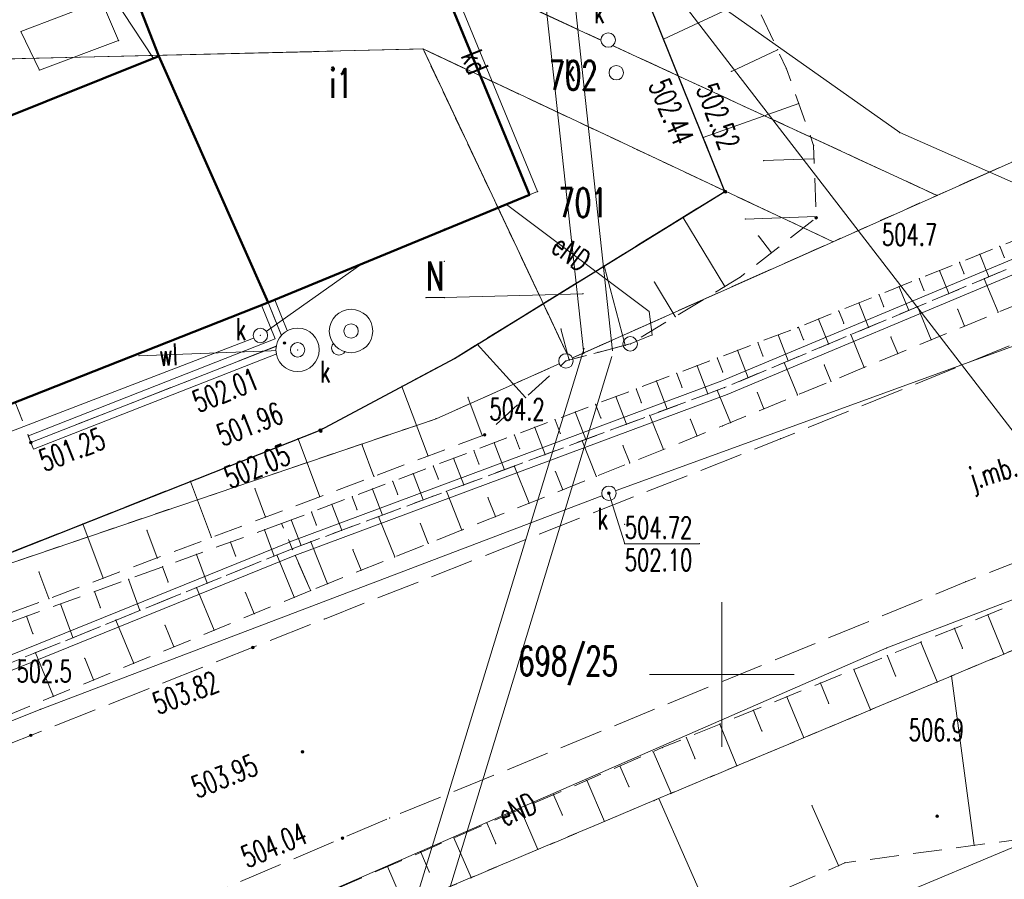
# Model space of a CAD drawing. Header units: metres. Extents: x 7422311 to 7422914, y 5495352 to 5495886.
# Tile 7 of 22: x 7422376 to 7422410, y 5495806 to 5495836. Entities that reach past the tile are written whole.
import ezdxf
from ezdxf.enums import TextEntityAlignment as Align

# ---------------------------------------------------------------- set-up
doc = ezdxf.new("R2010")
doc.units = ezdxf.units.M
doc.set_wipeout_variables(frame=1)
for name, pattern in [('L_0_03', [1, 0.5, -0.5]), ('L_0_04', [1.5, 1, -0.5]), ('L_0_06', [2, 1.5, -0.5])]:
    doc.linetypes.add(name, pattern=pattern)
doc.layers.get('0').update_dxf_attribs({"linetype": 'CONTINUOUS', "lineweight": 18})
for name, color, linetype, lineweight in [('EGB_Budynek', 7, 'CONTINUOUS', 50), ('EGB_DzialkaEwidencyjna', 7, 'CONTINUOUS', 18), ('EGB_KonturKlasyfikacyjny', 96, 'CONTINUOUS', 18), ('EGB_KonturUzytkuGruntowego', 96, 'CONTINUOUS', 18), ('EGB_ObiektTrwaleZwiazanyZBudyn', 7, 'CONTINUOUS', 18), ('GES_InneUrzadzeniaTowarzyszac2', 7, 'CONTINUOUS', 18), ('GES_InneUrzadzeniaTowarzyszace', 7, 'CONTINUOUS', 18), ('GES_PrzewodElektroenergetyczny', 1, 'CONTINUOUS', 18), ('GES_PrzewodKanalizacyjny', 36, 'CONTINUOUS', 18), ('GES_PrzewodWodociagowy', 5, 'CONTINUOUS', 18), ('GES_Rzedna', 7, 'CONTINUOUS', 18), ('GES_UrzadzeniaSiecWodociagowa_', 7, 'CONTINUOUS', 18), ('KR_ObiektKarto', 7, 'CONTINUOUS', 18), ('OT_Budowle', 7, 'CONTINUOUS', 18), ('OT_Komunikacja', 7, 'CONTINUOUS', 18), ('OT_Rzedna', 7, 'CONTINUOUS', 18), ('OT_Skarpa', 7, 'CONTINUOUS', 18)]:
    doc.layers.add(name, color=color, linetype=linetype, lineweight=lineweight)
doc.styles.get("Standard").update_dxf_attribs({"font": 'simplex.shx'})
doc.linetypes.add('L_0_29_SHX', pattern='A,0,-0.25,-0.5,-0.5,-0.5,-0.5,-0.5,-0.5,-0.5,-0.5,[2,mapa_aktualana_poszerzona1.shx,S=0.05,R=0,X=0,Y=0],-0.5,[3,mapa_aktualana_poszerzona1.shx,S=0.05,R=0,X=0,Y=0],-0.25', length=5)

# ---------------------------------------------------------------- blocks, each defined once
blk = doc.blocks.new('L_0_02_2')
at = {"color": 0}
blk.add_point((0, 0), dxfattribs=at)
blk = doc.blocks.new('L_0_02_1')
at = {"color": 0}
blk.add_point((0, 0), dxfattribs=at)
blk = doc.blocks.new('SUPP')
at = {"color": 0, "linetype": 'Continuous', "lineweight": 18}
blk.add_wipeout([(0, -0.5), (0.25, -0.433), (0.433, -0.25), (0.5, 0), (0.433, 0.25), (0.25, 0.433), (0, 0.5), (-0.25, 0.433), (-0.433, 0.25), (-0.5, 0), (-0.433, -0.25), (-0.25, -0.433)], dxfattribs=at)
blk.add_circle((0, 0), 0.5, dxfattribs=at)
blk = doc.blocks.new('L_0_29_1')
at = {"color": 0, "linetype": 'Continuous', "lineweight": 13, "flags": 128}
blk.add_lwpolyline([(0, -0.5), (0, 0.5)], dxfattribs=at)
blk = doc.blocks.new('L_0_29_2')
at = {"color": 0, "linetype": 'Continuous', "lineweight": 13, "flags": 128}
blk.add_lwpolyline([(0, 0.5), (0, -0.5)], dxfattribs=at)
blk = doc.blocks.new('SUPW_O')
at = {"color": 0, "linetype": 'Continuous', "lineweight": 18}
blk.add_wipeout([(0, -0.5), (0.25, -0.433), (0.433, -0.25), (0.5, 0), (0.433, 0.25), (0.25, 0.433), (0, 0.5), (-0.25, 0.433), (-0.433, 0.25), (-0.5, 0), (-0.433, -0.25), (-0.25, -0.433)], dxfattribs=at)
blk.add_circle((0, 0), 0.5, dxfattribs=at)
blk = doc.blocks.new('SUPS01_05')
at = {"linetype": 'Continuous', "lineweight": 13}
blk.add_hatch(color=0, dxfattribs=at).paths.add_polyline_path([(0, -0.091, 1), (0, 0.091, 1)])
at = {"color": 0, "linetype": 'Continuous', "lineweight": 13}
blk.add_circle((0, 0), 0.0906, dxfattribs=at)
blk = doc.blocks.new('SUWS')
at = {"color": 0, "linetype": 'Continuous', "lineweight": 18}
blk.add_wipeout([(0, -1.5), (0.75, -1.299), (1.299, -0.75), (1.5, 0), (1.299, 0.75), (0.75, 1.299), (0, 1.5), (-0.75, 1.299), (-1.299, 0.75), (-1.5, 0), (-1.299, -0.75), (-0.75, -1.299)], dxfattribs=at)
for radius in [1.5, 0.5]:
    blk.add_circle((0, 0), radius, dxfattribs=at)
blk = doc.blocks.new('OTRN')
at = {"linetype": 'Continuous', "lineweight": 13}
blk.add_hatch(color=0, dxfattribs=at).paths.add_polyline_path([(0, -0.091, 1), (0, 0.091, 1)])
at = {"color": 0, "linetype": 'Continuous', "lineweight": 13}
blk.add_circle((0, 0), 0.0906, dxfattribs=at)
blk = doc.blocks.new('OTRS')
at = {"linetype": 'Continuous', "lineweight": 13}
blk.add_hatch(color=0, dxfattribs=at).paths.add_polyline_path([(0, -0.091, 1), (0, 0.091, 1)])
at = {"color": 0, "linetype": 'Continuous', "lineweight": 13}
blk.add_circle((0, 0), 0.0906, dxfattribs=at)

msp = doc.modelspace()

# ---------------------------------------------------------------- linework, layer by layer
at = {"linetype": 'Continuous', "lineweight": 18, "flags": 128}
for points in [[(7422400.254, 5495811.057), (7422400.254, 5495816.057)], [(7422397.754, 5495813.557), (7422402.754, 5495813.557)]]:
    msp.add_lwpolyline(points, dxfattribs=at)
for p in [(7422376.024, 5495835.767), (7422376.024, 5495835.767), (7422379.404, 5495835.457), (7422379.404, 5495835.457), (7422398.238, 5495835.506), (7422380.794, 5495834.917), (7422380.794, 5495834.917), (7422380.794, 5495834.917), (7422380.794, 5495834.917), (7422389.924, 5495835.167), (7422389.924, 5495835.167), (7422389.924, 5495835.167), (7422389.924, 5495835.167), (7422389.924, 5495835.167), (7422389.924, 5495835.167), (7422389.924, 5495835.167), (7422389.924, 5495835.167), (7422389.924, 5495835.167), (7422389.924, 5495835.167), (7422389.924, 5495835.167), (7422389.924, 5495835.167), (7422389.924, 5495835.167), (7422389.924, 5495835.167), (7422402.175, 5495835.142), (7422380.609, 5495834.843), (7422380.609, 5495834.843), (7422376.664, 5495834.437), (7422376.664, 5495834.437), (7422400.58, 5495834.395), (7422402.484, 5495834.484), (7422402.484, 5495834.484), (7422402.91, 5495833.285), (7422406.401, 5495832.277), (7422406.401, 5495832.277), (7422399.605, 5495832.11), (7422403.424, 5495831.837), (7422403.424, 5495831.837), (7422401.696, 5495831.311), (7422403.441, 5495831.374), (7422393.604, 5495830.127), (7422393.604, 5495830.127), (7422393.604, 5495830.127), (7422393.604, 5495830.127), (7422393.604, 5495830.127), (7422393.604, 5495830.127), (7422393.882, 5495830.242), (7422393.882, 5495830.242), (7422400.354, 5495830.247), (7422400.354, 5495830.247), (7422400.354, 5495830.247), (7422400.354, 5495830.247), (7422400.354, 5495830.247), (7422400.354, 5495830.247), (7422407.684, 5495830.107), (7422407.684, 5495830.107), (7422407.684, 5495830.107), (7422407.684, 5495830.107), (7422407.684, 5495830.107), (7422407.684, 5495830.107), (7422407.684, 5495830.107), (7422407.684, 5495830.107), (7422407.684, 5495830.107), (7422407.684, 5495830.107), (7422407.694, 5495830.107), (7422407.694, 5495830.107), (7422407.694, 5495830.107), (7422407.694, 5495830.107), (7422407.694, 5495830.107), (7422407.694, 5495830.107), (7422392.803, 5495829.797), (7422392.803, 5495829.797), (7422398.903, 5495829.351), (7422401.061, 5495829.287), (7422403.513, 5495829.375), (7422403.514, 5495829.337), (7422403.514, 5495829.337), (7422390.655, 5495828.95), (7422401.515, 5495828.707), (7422404.094, 5495828.507), (7422404.094, 5495828.507), (7422404.094, 5495828.507), (7422404.094, 5495828.507), (7422404.094, 5495828.507), (7422404.094, 5495828.507), (7422404.094, 5495828.507), (7422404.094, 5495828.507), (7422404.094, 5495828.507), (7422404.094, 5495828.507), (7422404.094, 5495828.507), (7422404.094, 5495828.507), (7422404.094, 5495828.507), (7422404.094, 5495828.507), (7422404.094, 5495828.507), (7422404.094, 5495828.507), (7422401.969, 5495828.127), (7422409.162, 5495828.072), (7422409.858, 5495828.352), (7422387.807, 5495827.739), (7422387.807, 5495827.739), (7422390.655, 5495827.825), (7422390.655, 5495827.825), (7422408.466, 5495827.792), (7422410.012, 5495827.968), (7422396.183, 5495827.67), (7422407.77, 5495827.512), (7422408.625, 5495827.398), (7422397.921, 5495827.11), (7422400.884, 5495827.277), (7422400.884, 5495827.277), (7422407.075, 5495827.233), (7422409.32, 5495827.229), (7422409.475, 5495827.294), (7422395.454, 5495826.712), (7422400.352, 5495826.955), (7422406.379, 5495826.953), (7422407.237, 5495826.828), (7422408.091, 5495826.714), (7422384.574, 5495826.407), (7422384.574, 5495826.407), (7422384.574, 5495826.407), (7422384.574, 5495826.407), (7422384.574, 5495826.407), (7422384.574, 5495826.407), (7422384.574, 5495826.407), (7422384.574, 5495826.407), (7422390.03, 5495826.575), (7422390.655, 5495826.575), (7422404.987, 5495826.394), (7422405.683, 5495826.673), (7422397.734, 5495826.097), (7422397.734, 5495826.097), (7422404.291, 5495826.114), (7422405.849, 5495826.259), (7422406.708, 5495826.134), (7422407.014, 5495826.263), (7422408.404, 5495826.17), (7422409.798, 5495826.07), (7422398.641, 5495825.92), (7422403.595, 5495825.834), (7422404.462, 5495825.689), (7422394.691, 5495825.495), (7422402.869, 5495825.542), (7422402.869, 5495825.542), (7422402.899, 5495825.554), (7422405.324, 5495825.554), (7422408.642, 5495825.593), (7422397.839, 5495825.289), (7422397.839, 5495825.289), (7422401.497, 5495825.021), (7422402.198, 5495825.288), (7422403.074, 5495825.119), (7422404.708, 5495825.296), (7422406.096, 5495825.21), (7422407.486, 5495825.117), (7422391.8, 5495824.963), (7422395.974, 5495824.682), (7422395.974, 5495824.682), (7422395.974, 5495824.682), (7422395.974, 5495824.682), (7422395.974, 5495824.682), (7422395.974, 5495824.682), (7422400.796, 5495824.755), (7422403.941, 5495824.974), (7422380.105, 5495824.566), (7422380.105, 5495824.566), (7422391.014, 5495824.477), (7422391.014, 5495824.477), (7422391.014, 5495824.477), (7422391.014, 5495824.477), (7422391.014, 5495824.477), (7422391.014, 5495824.477), (7422400.095, 5495824.489), (7422401.673, 5495824.559), (7422402.403, 5495824.329), (7422402.54, 5495824.387), (7422406.331, 5495824.641), (7422399.394, 5495824.222), (7422400.28, 5495824.002), (7422403.788, 5495824.25), (7422405.175, 5495824.164), (7422397.992, 5495823.69), (7422398.693, 5495823.956), (7422401.156, 5495823.807), (7422404.019, 5495823.688), (7422389.195, 5495823.507), (7422397.291, 5495823.423), (7422398.877, 5495823.472), (7422400.093, 5495823.372), (7422400.342, 5495823.465), (7422400.342, 5495823.465), (7422400.342, 5495823.465), (7422400.342, 5495823.465), (7422400.342, 5495823.465), (7422400.342, 5495823.465), (7422401.479, 5495823.29), (7422391.474, 5495823.131), (7422393.47, 5495823.122), (7422396.589, 5495823.157), (7422397.473, 5495822.943), (7422399.763, 5495823.249), (7422402.864, 5495823.211), (7422395.187, 5495822.624), (7422395.888, 5495822.89), (7422398.358, 5495822.726), (7422401.708, 5495822.735), (7422390.374, 5495822.387), (7422390.374, 5495822.387), (7422390.374, 5495822.387), (7422390.374, 5495822.387), (7422390.374, 5495822.387), (7422390.374, 5495822.387), (7422390.374, 5495822.387), (7422390.374, 5495822.387), (7422390.374, 5495822.387), (7422390.374, 5495822.387), (7422394.486, 5495822.358), (7422396.069, 5495822.415), (7422397.762, 5495822.504), (7422399.163, 5495822.366), (7422386.364, 5495821.997), (7422386.364, 5495821.997), (7422386.364, 5495821.997), (7422386.364, 5495821.997), (7422386.364, 5495821.997), (7422386.364, 5495821.997), (7422393.785, 5495822.091), (7422396.952, 5495822.202), (7422400.269, 5495822.141), (7422400.269, 5495822.141), (7422400.552, 5495822.258), (7422385.603, 5495821.696), (7422391.972, 5495821.806), (7422392.054, 5495821.837), (7422392.054, 5495821.837), (7422393.084, 5495821.825), (7422394.665, 5495821.887), (7422395.419, 5495821.63), (7422395.547, 5495821.678), (7422399.393, 5495821.791), (7422402.284, 5495821.697), (7422402.284, 5495821.697), (7422376.374, 5495821.567), (7422376.374, 5495821.567), (7422376.374, 5495821.567), (7422376.374, 5495821.567), (7422387.822, 5495821.478), (7422391.682, 5495821.292), (7422392.383, 5495821.559), (7422393.261, 5495821.358), (7422396.831, 5495821.465), (7422398.232, 5495821.328), (7422390.1, 5495821.102), (7422390.98, 5495821.026), (7422394.141, 5495821.154), (7422390.279, 5495820.76), (7422391.857, 5495820.83), (7422392.736, 5495820.63), (7422393.076, 5495820.757), (7422394.499, 5495820.565), (7422397.071, 5495820.864), (7422381.883, 5495820.225), (7422388.228, 5495820.398), (7422388.877, 5495820.227), (7422389.578, 5495820.493), (7422390.453, 5495820.302), (7422395.911, 5495820.4), (7422384.113, 5495819.976), (7422388.176, 5495819.961), (7422390.733, 5495819.883), (7422391.33, 5495820.106), (7422394.75, 5495819.936), (7422386.356, 5495819.695), (7422387.475, 5495819.694), (7422389.049, 5495819.774), (7422389.924, 5495819.582), (7422392.166, 5495819.664), (7422386.774, 5495819.428), (7422387.646, 5495819.245), (7422393.589, 5495819.472), (7422384.484, 5495818.991), (7422385.372, 5495818.895), (7422386.073, 5495819.162), (7422388.39, 5495819.01), (7422388.519, 5495819.058), (7422392.428, 5495819.008), (7422378.163, 5495818.753), (7422380.381, 5495818.536), (7422384.447, 5495818.554), (7422385.034, 5495818.767), (7422385.034, 5495818.767), (7422385.034, 5495818.767), (7422385.034, 5495818.767), (7422386.242, 5495818.717), (7422387.113, 5495818.534), (7422389.834, 5495818.764), (7422391.268, 5495818.545), (7422396.896, 5495818.744), (7422382.612, 5495818.287), (7422383.272, 5495818.127), (7422385.404, 5495817.897), (7422385.404, 5495817.897), (7422385.404, 5495817.897), (7422385.404, 5495817.897), (7422385.404, 5495817.897), (7422385.404, 5495817.897), (7422385.404, 5495817.897), (7422385.404, 5495817.897), (7422385.404, 5495817.897), (7422385.404, 5495817.897), (7422385.404, 5495817.897), (7422385.404, 5495817.897), (7422385.708, 5495818.01), (7422386.046, 5495818.137), (7422387.502, 5495817.863), (7422390.107, 5495818.081), (7422396.896, 5495818.069), (7422399.474, 5495818.069), (7422380.739, 5495817.583), (7422382.097, 5495817.7), (7422383.445, 5495817.65), (7422384.778, 5495817.643), (7422384.873, 5495817.682), (7422388.946, 5495817.617), (7422380.922, 5495817.273), (7422376.649, 5495817.097), (7422378.867, 5495816.879), (7422379.748, 5495816.846), (7422387.785, 5495817.153), (7422381.111, 5495816.754), (7422382.092, 5495816.556), (7422382.459, 5495816.704), (7422386.625, 5495816.689), (7422408.674, 5495816.757), (7422408.674, 5495816.757), (7422376.995, 5495816.175), (7422378.573, 5495816.419), (7422383.785, 5495816.385), (7422385.474, 5495816.222), (7422386.044, 5495816.457), (7422386.044, 5495816.457), (7422386.044, 5495816.457), (7422386.044, 5495816.457), (7422377.398, 5495815.992), (7422378.777, 5495815.857), (7422376.223, 5495815.565), (7422380.14, 5495815.765), (7422384.088, 5495815.651), (7422386.514, 5495815.467), (7422386.514, 5495815.467), (7422409.447, 5495815.614), (7422379.312, 5495815.43), (7422381.008, 5495815.25), (7422408.289, 5495815.143), (7422376.443, 5495814.961), (7422377.822, 5495814.826), (7422382.701, 5495815.08), (7422381.314, 5495814.508), (7422405.949, 5495814.471), (7422405.949, 5495814.471), (7422407.132, 5495814.671), (7422408.567, 5495814.46), (7422376.531, 5495814.303), (7422378.231, 5495814.116), (7422405.974, 5495814.199), (7422409.999, 5495814.26), (7422379.927, 5495813.937), (7422404.817, 5495813.727), (7422406.257, 5495813.505), (7422408.185, 5495813.501), (7422378.54, 5495813.365), (7422403.659, 5495813.255), (7422407.693, 5495813.295), (7422377.153, 5495812.794), (7422402.502, 5495812.783), (7422403.946, 5495812.551), (7422376.694, 5495812.343), (7422376.694, 5495812.343), (7422401.344, 5495812.311), (7422405.386, 5495812.329), (7422400.187, 5495811.839), (7422401.636, 5495811.596), (7422399.029, 5495811.368), (7422403.08, 5495811.364), (7422397.875, 5495810.889), (7422398.194, 5495811.027), (7422398.194, 5495811.027), (7422396.728, 5495810.392), (7422399.325, 5495810.642), (7422400.774, 5495810.399), (7422395.581, 5495809.895), (7422397.037, 5495809.677), (7422394.434, 5495809.398), (7422398.499, 5495809.446), (7422397.904, 5495809.197), (7422397.904, 5495809.197), (7422397.904, 5495809.197), (7422397.904, 5495809.197), (7422397.904, 5495809.197), (7422397.904, 5495809.197), (7422398.068, 5495809.266), (7422403.367, 5495809.025), (7422393.287, 5495808.901), (7422394.739, 5495808.694), (7422388.774, 5495808.597), (7422388.774, 5495808.597), (7422392.14, 5495808.404), (7422396.195, 5495808.476), (7422390.993, 5495807.907), (7422392.44, 5495807.711), (7422408.973, 5495807.648), (7422389.846, 5495807.41), (7422393.892, 5495807.505), (7422404.283, 5495806.95), (7422404.504, 5495807.047), (7422404.504, 5495807.047), (7422388.699, 5495806.913), (7422390.141, 5495806.729), (7422391.588, 5495806.533)]:
    msp.add_point(p)
at = {"layer": 'EGB_Budynek', "linetype": 'Continuous', "lineweight": 50, "flags": 128}
for points in [[(7422393.604, 5495830.127), (7422384.574, 5495826.407), (7422380.794, 5495834.917), (7422379.574, 5495838.047), (7422388.804, 5495841.777)], [(7422384.574, 5495826.407), (7422360.884, 5495817.067), (7422357.344, 5495825.517), (7422380.794, 5495834.917)]]:
    msp.add_lwpolyline(points, close=True, dxfattribs=at)
at = {"layer": 'EGB_DzialkaEwidencyjna', "linetype": 'CONTINUOUS', "lineweight": 18}
for p, q in [((7422388.214, 5495839.107), (7422407.694, 5495830.107)), ((7422407.694, 5495830.107), (7422388.214, 5495839.107)), ((7422421.264, 5495836.167), (7422407.694, 5495830.107)), ((7422363.764, 5495834.537), (7422389.924, 5495835.167)), ((7422389.924, 5495835.167), (7422363.764, 5495834.537)), ((7422389.924, 5495835.167), (7422394.984, 5495824.447)), ((7422404.094, 5495828.507), (7422389.924, 5495835.167)), ((7422394.984, 5495824.447), (7422389.924, 5495835.167)), ((7422389.924, 5495835.167), (7422404.094, 5495828.507)), ((7422407.694, 5495830.107), (7422404.094, 5495828.507)), ((7422404.094, 5495828.507), (7422394.984, 5495824.447)), ((7422394.984, 5495824.447), (7422390.374, 5495822.387)), ((7422390.374, 5495822.387), (7422353.044, 5495809.727))]:
    msp.add_line(p, q, dxfattribs=at)
at = {"layer": 'EGB_KonturKlasyfikacyjny', "color": 82, "linetype": 'L_0_06', "lineweight": 18, "flags": 128}
for points in [[(7422437.514, 5495851.047), (7422437.034, 5495846.407), (7422421.264, 5495836.167), (7422407.684, 5495830.107), (7422388.214, 5495839.107), (7422387.604, 5495840.237), (7422400.594, 5495844.677), (7422405.374, 5495846.557), (7422418.654, 5495851.807), (7422414.094, 5495861.187), (7422404.664, 5495880.557), (7422391.804, 5495874.697), (7422395.924, 5495878.527), (7422400.263, 5495883.771), (7422403.39, 5495885.129), (7422403.954, 5495885.354), (7422405.638, 5495885.805), (7422406.528, 5495885.921), (7422409.708, 5495886.191), (7422410.554, 5495886.227), (7422412.291, 5495886.075), (7422413.975, 5495885.624), (7422415.554, 5495884.888), (7422415.863, 5495884.702), (7422418.513, 5495883.042), (7422419.632, 5495882.228), (7422420.865, 5495880.995), (7422423.389, 5495877.967), (7422423.607, 5495877.987), (7422424.504, 5495878.027), (7422425.512, 5495877.976), (7422428.841, 5495877.639), (7422436.274, 5495854.847)], [(7422389.924, 5495835.167), (7422404.094, 5495828.507), (7422394.984, 5495824.447)]]:
    msp.add_lwpolyline(points, close=True, dxfattribs=at)
at = {"layer": 'EGB_KonturKlasyfikacyjny', "color": 7, "linetype": 'Continuous', "lineweight": 13, "flags": 128}
msp.add_lwpolyline([(7422390.03, 5495826.575), (7422390.655, 5495826.575), (7422395.454, 5495826.712)], dxfattribs=at)
at = {"layer": 'EGB_KonturUzytkuGruntowego', "color": 96, "linetype": 'L_0_03', "lineweight": 18, "flags": 128}
for points in [[(7422437.514, 5495851.047), (7422437.034, 5495846.407), (7422421.264, 5495836.167), (7422407.684, 5495830.107), (7422388.214, 5495839.107), (7422387.604, 5495840.237), (7422400.594, 5495844.677), (7422405.374, 5495846.557), (7422418.654, 5495851.807), (7422414.094, 5495861.187), (7422404.664, 5495880.557), (7422391.804, 5495874.697), (7422395.924, 5495878.527), (7422400.263, 5495883.771), (7422403.39, 5495885.129), (7422403.954, 5495885.354), (7422405.638, 5495885.805), (7422406.528, 5495885.921), (7422409.708, 5495886.191), (7422410.554, 5495886.227), (7422412.291, 5495886.075), (7422413.975, 5495885.624), (7422415.554, 5495884.888), (7422415.863, 5495884.702), (7422418.513, 5495883.042), (7422419.632, 5495882.228), (7422420.865, 5495880.995), (7422423.389, 5495877.967), (7422423.607, 5495877.987), (7422424.504, 5495878.027), (7422425.512, 5495877.976), (7422428.841, 5495877.639), (7422436.274, 5495854.847)], [(7422404.094, 5495828.507), (7422389.924, 5495835.167), (7422363.764, 5495834.537), (7422355.134, 5495834.207), (7422354.664, 5495839.057), (7422364.614, 5495839.657), (7422388.214, 5495839.107), (7422407.684, 5495830.107)], [(7422353.044, 5495809.727), (7422342.744, 5495831.677), (7422344.014, 5495832.937), (7422355.424, 5495831.237), (7422355.134, 5495834.207), (7422363.764, 5495834.537), (7422389.924, 5495835.167), (7422394.984, 5495824.447), (7422390.374, 5495822.387)], [(7422389.924, 5495835.167), (7422404.094, 5495828.507), (7422394.984, 5495824.447)]]:
    msp.add_lwpolyline(points, close=True, dxfattribs=at)
at = {"layer": 'EGB_KonturUzytkuGruntowego', "color": 7, "linetype": 'Continuous', "lineweight": 13, "flags": 128}
msp.add_lwpolyline([(7422390.03, 5495826.575), (7422390.655, 5495826.575), (7422395.454, 5495826.712)], dxfattribs=at)
at = {"layer": 'EGB_ObiektTrwaleZwiazanyZBudyn', "linetype": 'Continuous', "lineweight": 18, "flags": 128}
msp.add_lwpolyline([(7422376.664, 5495834.437), (7422376.024, 5495835.767), (7422378.814, 5495836.827), (7422379.404, 5495835.457)], close=True, dxfattribs=at)
at = {"layer": 'GES_InneUrzadzeniaTowarzyszac2'}
for p in [(7422396.324, 5495835.477), (7422396.604, 5495834.347), (7422384.304, 5495825.268), (7422387.014, 5495824.837), (7422396.35, 5495819.815)]:
    msp.add_point(p, dxfattribs=at)
at = {"layer": 'GES_InneUrzadzeniaTowarzyszace', "linetype": 'L_0_03', "lineweight": 18, "flags": 128}
msp.add_lwpolyline([(7422394.864, 5495824.387), (7422397.084, 5495824.977)], dxfattribs=at)
at = {"layer": 'GES_PrzewodElektroenergetyczny', "lineweight": 18}
msp.add_line((7422420.732, 5495811.919), (7422387.522, 5495798.079), dxfattribs=at)
at = {"layer": 'GES_PrzewodKanalizacyjny', "color": 36, "linetype": 'Continuous', "lineweight": 18, "flags": 128}
for points in [[(7422393.604, 5495830.127), (7422393.882, 5495830.242), (7422389.082, 5495841.892), (7422388.684, 5495841.727), (7422383.624, 5495841.737)], [(7422377.364, 5495840.657), (7422356.324, 5495825.517), (7422359.944, 5495816.767), (7422361.159, 5495816.369), (7422384.304, 5495825.268), (7422387.807, 5495827.739)], [(7422377.794, 5495839.117), (7422380.609, 5495834.843)]]:
    msp.add_lwpolyline(points, dxfattribs=at)
at = {"layer": 'GES_PrzewodWodociagowy', "color": 5, "linetype": 'Continuous', "lineweight": 18, "flags": 128}
for points in [[(7422397.51, 5495838.569), (7422418.746, 5495811.031), (7422432.411, 5495792.389)], [(7422397.51, 5495838.569), (7422406.401, 5495832.277), (7422460.83, 5495808.272)], [(7422385.59, 5495824.771), (7422380.105, 5495824.566)]]:
    msp.add_lwpolyline(points, dxfattribs=at)
at = {"layer": 'GES_UrzadzeniaSiecWodociagowa_', "color": 5}
for p in [(7422387.435, 5495825.422), (7422385.59, 5495824.771)]:
    msp.add_point(p, dxfattribs=at)
at = {"layer": 'KR_ObiektKarto', "linetype": 'Continuous', "lineweight": 18, "flags": 128}
for points in [[(7422401.327, 5495836.954), (7422398.238, 5495835.506)], [(7422402.175, 5495835.142), (7422400.58, 5495834.395)], [(7422402.91, 5495833.285), (7422399.605, 5495832.11)], [(7422403.441, 5495831.374), (7422401.696, 5495831.311)], [(7422400.352, 5495826.955), (7422398.903, 5495829.351)], [(7422403.513, 5495829.375), (7422401.061, 5495829.287)], [(7422401.969, 5495828.127), (7422401.515, 5495828.707)], [(7422409.162, 5495828.072), (7422409.475, 5495827.294)], [(7422409.858, 5495828.352), (7422410.012, 5495827.968)], [(7422408.466, 5495827.792), (7422408.625, 5495827.398)], [(7422407.77, 5495827.512), (7422408.091, 5495826.714)], [(7422398.641, 5495825.92), (7422397.921, 5495827.11)], [(7422407.075, 5495827.233), (7422407.237, 5495826.828)], [(7422409.798, 5495826.07), (7422409.32, 5495827.229)], [(7422406.379, 5495826.953), (7422406.708, 5495826.134)], [(7422404.987, 5495826.394), (7422405.324, 5495825.554)], [(7422405.683, 5495826.673), (7422405.849, 5495826.259)], [(7422404.291, 5495826.114), (7422404.462, 5495825.689)], [(7422407.486, 5495825.117), (7422407.014, 5495826.263)], [(7422408.642, 5495825.593), (7422408.404, 5495826.17)], [(7422403.595, 5495825.834), (7422403.941, 5495824.974)], [(7422402.899, 5495825.554), (7422403.074, 5495825.119)], [(7422401.497, 5495825.021), (7422401.673, 5495824.559)], [(7422402.198, 5495825.288), (7422402.54, 5495824.387)], [(7422405.175, 5495824.164), (7422404.708, 5495825.296)], [(7422406.331, 5495824.641), (7422406.096, 5495825.21)], [(7422393.47, 5495823.122), (7422391.8, 5495824.963)], [(7422400.796, 5495824.755), (7422401.156, 5495823.807)], [(7422400.095, 5495824.489), (7422400.28, 5495824.002)], [(7422402.864, 5495823.211), (7422402.403, 5495824.329)], [(7422399.394, 5495824.222), (7422399.763, 5495823.249)], [(7422404.019, 5495823.688), (7422403.788, 5495824.25)], [(7422397.992, 5495823.69), (7422398.358, 5495822.726)], [(7422398.693, 5495823.956), (7422398.877, 5495823.472)], [(7422390.1, 5495821.102), (7422389.195, 5495823.507)], [(7422397.291, 5495823.423), (7422397.473, 5495822.943)], [(7422400.552, 5495822.258), (7422400.093, 5495823.372)], [(7422401.708, 5495822.735), (7422401.479, 5495823.29)], [(7422391.972, 5495821.806), (7422391.474, 5495823.131)], [(7422396.589, 5495823.157), (7422396.952, 5495822.202)], [(7422395.187, 5495822.624), (7422395.547, 5495821.678)], [(7422395.888, 5495822.89), (7422396.069, 5495822.415)], [(7422394.486, 5495822.358), (7422394.665, 5495821.887)], [(7422398.232, 5495821.328), (7422397.762, 5495822.504)], [(7422399.393, 5495821.791), (7422399.163, 5495822.366)], [(7422393.785, 5495822.091), (7422394.141, 5495821.154)], [(7422386.356, 5495819.695), (7422385.603, 5495821.696)], [(7422393.084, 5495821.825), (7422393.261, 5495821.358)], [(7422395.911, 5495820.4), (7422395.419, 5495821.63)], [(7422388.228, 5495820.398), (7422387.822, 5495821.478)], [(7422391.682, 5495821.292), (7422391.857, 5495820.83)], [(7422392.383, 5495821.559), (7422392.736, 5495820.63)], [(7422397.071, 5495820.864), (7422396.831, 5495821.465)], [(7422390.98, 5495821.026), (7422391.33, 5495820.106)], [(7422390.279, 5495820.76), (7422390.453, 5495820.302)], [(7422393.589, 5495819.472), (7422393.076, 5495820.757)], [(7422394.75, 5495819.936), (7422394.499, 5495820.565)], [(7422382.612, 5495818.287), (7422381.883, 5495820.225)], [(7422388.877, 5495820.227), (7422389.049, 5495819.774)], [(7422389.578, 5495820.493), (7422389.924, 5495819.582)], [(7422384.484, 5495818.991), (7422384.113, 5495819.976)], [(7422388.176, 5495819.961), (7422388.519, 5495819.058)], [(7422391.268, 5495818.545), (7422390.733, 5495819.883)], [(7422387.475, 5495819.694), (7422387.646, 5495819.245)], [(7422392.428, 5495819.008), (7422392.166, 5495819.664)], [(7422386.774, 5495819.428), (7422387.113, 5495818.534)], [(7422385.372, 5495818.895), (7422385.708, 5495818.01)], [(7422386.073, 5495819.162), (7422386.242, 5495818.717)], [(7422388.946, 5495817.617), (7422388.39, 5495819.01)], [(7422378.867, 5495816.879), (7422378.163, 5495818.753)], [(7422380.739, 5495817.583), (7422380.381, 5495818.536)], [(7422384.447, 5495818.554), (7422384.778, 5495817.643)], [(7422390.107, 5495818.081), (7422389.834, 5495818.764)], [(7422383.272, 5495818.127), (7422383.445, 5495817.65)], [(7422386.625, 5495816.689), (7422386.046, 5495818.137)], [(7422387.785, 5495817.153), (7422387.502, 5495817.863)], [(7422382.097, 5495817.7), (7422382.459, 5495816.704)], [(7422385.474, 5495816.222), (7422384.873, 5495817.682)], [(7422380.922, 5495817.273), (7422381.111, 5495816.754)], [(7422376.995, 5495816.175), (7422376.649, 5495817.097)], [(7422379.748, 5495816.846), (7422380.14, 5495815.765)], [(7422382.701, 5495815.08), (7422382.092, 5495816.556)], [(7422378.573, 5495816.419), (7422378.777, 5495815.857)], [(7422384.088, 5495815.651), (7422383.785, 5495816.385)], [(7422377.398, 5495815.992), (7422377.822, 5495814.826)], [(7422376.223, 5495815.565), (7422376.443, 5495814.961)], [(7422409.447, 5495815.614), (7422409.999, 5495814.26)], [(7422379.927, 5495813.937), (7422379.312, 5495815.43)], [(7422381.314, 5495814.508), (7422381.008, 5495815.25)], [(7422408.289, 5495815.143), (7422408.567, 5495814.46)], [(7422407.132, 5495814.671), (7422407.693, 5495813.295)], [(7422377.153, 5495812.794), (7422376.531, 5495814.303)], [(7422378.54, 5495813.365), (7422378.231, 5495814.116)], [(7422405.974, 5495814.199), (7422406.257, 5495813.505)], [(7422404.817, 5495813.727), (7422405.386, 5495812.329)], [(7422408.973, 5495807.648), (7422408.185, 5495813.501)], [(7422403.659, 5495813.255), (7422403.946, 5495812.551)], [(7422402.502, 5495812.783), (7422403.08, 5495811.364)], [(7422401.344, 5495812.311), (7422401.636, 5495811.596)], [(7422400.187, 5495811.839), (7422400.774, 5495810.399)], [(7422399.029, 5495811.368), (7422399.325, 5495810.642)], [(7422397.875, 5495810.889), (7422398.499, 5495809.446)], [(7422396.728, 5495810.392), (7422397.037, 5495809.677)], [(7422395.581, 5495809.895), (7422396.195, 5495808.476)], [(7422394.434, 5495809.398), (7422394.739, 5495808.694)], [(7422399.938, 5495805.031), (7422398.068, 5495809.266)], [(7422404.283, 5495806.95), (7422403.367, 5495809.025)], [(7422393.287, 5495808.901), (7422393.892, 5495807.505)], [(7422392.14, 5495808.404), (7422392.44, 5495807.711)], [(7422390.993, 5495807.907), (7422391.588, 5495806.533)], [(7422389.846, 5495807.41), (7422390.141, 5495806.729)], [(7422388.699, 5495806.913), (7422389.284, 5495805.562)]]:
    msp.add_lwpolyline(points, dxfattribs=at)
at = {"layer": 'OT_Budowle', "linetype": 'L_0_29_SHX', "lineweight": 18}
for p, q in [((7422384.574, 5495826.407), (7422385.134, 5495825.007)), ((7422385.134, 5495825.007), (7422376.374, 5495821.567))]:
    msp.add_line(p, q, dxfattribs=at)
at = {"layer": 'OT_Budowle', "linetype": 'CONTINUOUS', "lineweight": 18}
for p, q in [((7422384.806, 5495826.5), (7422385.46, 5495824.867)), ((7422384.342, 5495826.314), (7422384.809, 5495825.148)), ((7422384.809, 5495825.148), (7422376.283, 5495821.8)), ((7422385.46, 5495824.867), (7422376.466, 5495821.335))]:
    msp.add_line(p, q, dxfattribs=at)
at = {"layer": 'OT_Komunikacja', "linetype": 'CONTINUOUS', "lineweight": 18}
for p, q in [((7422400.25, 5495823.698), (7422413.019, 5495829.051)), ((7422400.434, 5495823.233), (7422413.21, 5495828.589)), ((7422385.317, 5495818.132), (7422400.25, 5495823.698)), ((7422385.492, 5495817.663), (7422400.434, 5495823.233)), ((7422365.09, 5495809.939), (7422385.31, 5495818.129)), ((7422365.278, 5495809.476), (7422385.498, 5495817.666))]:
    msp.add_line(p, q, dxfattribs=at)
at = {"layer": 'OT_Rzedna'}
for p in [(7422400.354, 5495830.247), (7422400.384, 5495830.227), (7422403.514, 5495829.337), (7422386.364, 5495821.997), (7422386.388, 5495821.963), (7422392.054, 5495821.837), (7422376.374, 5495821.567), (7422384.041, 5495814.488), (7422376.367, 5495811.45), (7422385.759, 5495810.881), (7422407.693, 5495808.653), (7422387.138, 5495807.901)]:
    msp.add_point(p, dxfattribs=at)
at = {"layer": 'OT_Skarpa', "color": 7, "linetype": 'L_0_04', "lineweight": 18, "flags": 128}
for points in [[(7422365.184, 5495809.707), (7422364.674, 5495811.367), (7422385.034, 5495818.767), (7422385.404, 5495817.897)], [(7422386.044, 5495816.457), (7422365.364, 5495807.937), (7422365.184, 5495809.707), (7422385.404, 5495817.897)]]:
    msp.add_lwpolyline(points, close=True, dxfattribs=at)

# ---------------------------------------------------------------- block references
at = {"layer": 'EGB_DzialkaEwidencyjna', "color": 7, "linetype": 'Continuous'}
for name, p, xscale, yscale, zscale, rotation in [('L_0_02_2', (7422389.924, 5495835.167), 0.5, 0.5, 0.5, 181.38), ('L_0_02_1', (7422389.924, 5495835.167), 0.5, 0.5, 0.5, 295.27), ('L_0_02_2', (7422389.924, 5495835.167), 0.5, 0.5, 0.5, 334.83), ('L_0_02_1', (7422389.924, 5495835.167), 0.5, 0.5, 0.5, 181.38), ('L_0_02_2', (7422389.924, 5495835.167), 0.5, 0.5, 0.5, 295.27), ('L_0_02_1', (7422389.924, 5495835.167), 0.5, 0.5, 0.5, 334.83), ('L_0_02_2', (7422407.694, 5495830.107), 0.5, 0.5, 0.5, 155.2), ('L_0_02_1', (7422407.694, 5495830.107), 0.5, 0.5, 0.5, 203.96), ('L_0_02_2', (7422407.694, 5495830.107), 0.5, 0.5, 0.5, 24.06), ('L_0_02_1', (7422407.694, 5495830.107), 0.5, 0.5, 0.5, 155.2), ('L_0_02_2', (7422407.694, 5495830.107), 0.5, 0.5, 0.5, 203.96), ('L_0_02_1', (7422407.694, 5495830.107), 0.5, 0.5, 0.5, 24.06), ('L_0_02_1', (7422404.094, 5495828.507), 0.5, 0.5, 0.5, 154.83), ('L_0_02_2', (7422404.094, 5495828.507), 0.4999999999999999, 0.4999999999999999, 0.4999999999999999, 23.96), ('L_0_02_2', (7422404.094, 5495828.507), 0.5, 0.5, 0.5, 154.83), ('L_0_02_1', (7422404.094, 5495828.507), 0.5, 0.5, 0.5, 204.0200000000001), ('L_0_02_2', (7422404.094, 5495828.507), 0.5, 0.5, 0.5, 204.0200000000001), ('L_0_02_1', (7422404.094, 5495828.507), 0.4999999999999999, 0.4999999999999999, 0.4999999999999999, 23.96), ('L_0_02_2', (7422394.984, 5495824.447), 0.5, 0.5, 0.5, 115.27), ('L_0_02_1', (7422394.984, 5495824.447), 0.5, 0.5, 0.5, 204.0799999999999), ('L_0_02_1', (7422394.984, 5495824.447), 0.5, 0.5, 0.5, 115.27), ('L_0_02_2', (7422394.984, 5495824.447), 0.4999999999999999, 0.4999999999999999, 0.4999999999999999, 24.02000000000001), ('L_0_02_2', (7422394.984, 5495824.447), 0.5, 0.5, 0.5, 204.0799999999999), ('L_0_02_1', (7422394.984, 5495824.447), 0.4999999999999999, 0.4999999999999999, 0.4999999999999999, 24.02000000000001), ('L_0_02_2', (7422390.374, 5495822.387), 0.4999999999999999, 0.4999999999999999, 0.4999999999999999, 24.08), ('L_0_02_1', (7422390.374, 5495822.387), 0.5, 0.5, 0.5, 198.7299999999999), ('L_0_02_2', (7422390.374, 5495822.387), 0.5, 0.5, 0.5, 198.7299999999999), ('L_0_02_1', (7422390.374, 5495822.387), 0.4999999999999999, 0.4999999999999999, 0.4999999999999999, 24.08)]:
    msp.add_blockref(name, p, dxfattribs=dict(at, xscale=xscale, yscale=yscale, zscale=zscale, rotation=rotation))
at = {"layer": 'OT_Budowle', "color": 7, "linetype": 'Continuous', "xscale": 0.5, "yscale": 0.5, "zscale": 0.5}
for name, p, rotation in [('L_0_29_1', (7422384.574, 5495826.407), 291.8), ('L_0_29_2', (7422376.374, 5495821.567), 21.44)]:
    msp.add_blockref(name, p, dxfattribs=dict(at, rotation=rotation))
at = {"layer": 'OT_Rzedna', "linetype": 'Continuous'}
for p, xscale, yscale, zscale, rotation in [((7422400.354, 5495830.247), 0.4999999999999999, 0.4999999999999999, 0.4999999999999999, 169.98), ((7422400.384, 5495830.227), 0.5, 0.5, 0.5, 20.96), ((7422386.364, 5495821.997), 0.5, 0.5, 0.5, 92.78), ((7422386.388, 5495821.963), 0.5, 0.5, 0.5, 328.4), ((7422376.374, 5495821.567), 0.5, 0.5, 0.5, 311.89), ((7422384.041, 5495814.488), 0.5, 0.5, 0.5, 286.84), ((7422376.367, 5495811.45), 0.5, 0.5, 0.5, 294.17), ((7422385.759, 5495810.881), 0.4999999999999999, 0.4999999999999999, 0.4999999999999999, 193.51), ((7422387.138, 5495807.901), 0.4999999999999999, 0.4999999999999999, 0.4999999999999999, 134.6)]:
    msp.add_blockref('OTRS', p, dxfattribs=dict(at, xscale=xscale, yscale=yscale, zscale=zscale, rotation=rotation))
at = {"layer": 'OT_Rzedna', "linetype": 'Continuous', "xscale": 0.5, "yscale": 0.5, "zscale": 0.5}
for p in [(7422403.514, 5495829.337), (7422392.054, 5495821.837), (7422407.693, 5495808.653)]:
    msp.add_blockref('OTRN', p, dxfattribs=at)

# ---------------------------------------------------------------- texts
at = {"layer": 'EGB_Budynek', "color": 7, "lineweight": 20, "width": 0.66}
msp.add_text('i1', height=1, dxfattribs=at).set_placement((7422387.095, 5495833.976), align=Align.MIDDLE_CENTER)
at = {"layer": 'EGB_DzialkaEwidencyjna', "color": 7, "lineweight": 20, "width": 0.66}
for s, p in [('702', (7422394.264, 5495834.757)), ('701', (7422394.603, 5495830.356)), ('698/25', (7422393.214, 5495814.517))]:
    msp.add_text(s, height=1, dxfattribs=at).set_placement(p, align=Align.TOP_LEFT)
at = {"layer": 'EGB_KonturKlasyfikacyjny', "color": 82, "lineweight": 20, "width": 0.66}
msp.add_text('N', height=1, dxfattribs=at).set_placement((7422390.655, 5495827.825), align=Align.TOP_RIGHT)
at = {"layer": 'EGB_KonturUzytkuGruntowego', "color": 96, "lineweight": 20, "width": 0.66}
msp.add_text('N', height=1, dxfattribs=at).set_placement((7422390.655, 5495827.825), align=Align.TOP_RIGHT)
at = {"layer": 'GES_InneUrzadzeniaTowarzyszac2', "color": 7, "lineweight": 15, "width": 0.66}
for p in [(7422395.83, 5495835.838), (7422394.816, 5495833.83), (7422383.447, 5495824.885), (7422395.954, 5495818.332)]:
    msp.add_text('k', height=0.75, dxfattribs=at).set_placement(p, align=Align.BOTTOM_LEFT)
at = {"layer": 'GES_PrzewodElektroenergetyczny', "color": 1, "lineweight": 15, "width": 0.66}
for rotation, p in [(323.1, (7422395.041, 5495828.118)), (23.6, (7422393.182, 5495808.897))]:
    msp.add_text('eND', height=0.75, rotation=rotation, dxfattribs=at).set_placement(p, align=Align.MIDDLE_CENTER)
at = {"layer": 'GES_PrzewodKanalizacyjny', "color": 36, "lineweight": 15, "width": 0.66}
msp.add_text('kd', height=0.75, rotation=292.4, dxfattribs=at).set_placement((7422391.718, 5495834.714), align=Align.MIDDLE_CENTER)
at = {"layer": 'GES_PrzewodWodociagowy', "color": 5, "lineweight": 15, "width": 0.66}
msp.add_text('wl', height=0.75, rotation=2.1, dxfattribs=at).set_placement((7422381.117, 5495824.604), align=Align.MIDDLE_CENTER)
at = {"layer": 'GES_Rzedna', "color": 36, "lineweight": 15, "width": 0.66}
for s, p in [('504.72', (7422396.896, 5495818.631)), ('502.10', (7422396.896, 5495817.506))]:
    msp.add_text(s, height=0.75, dxfattribs=at).set_placement(p, align=Align.MIDDLE_LEFT)
at = {"layer": 'OT_Komunikacja', "color": 7, "lineweight": 15, "width": 0.66}
msp.add_text('j.mb.', height=0.75, rotation=17.3, dxfattribs=at).set_placement((7422409.62, 5495820.543), align=Align.MIDDLE_CENTER)
at = {"layer": 'OT_Rzedna', "color": 7, "lineweight": 15, "width": 0.66}
for s, rotation, p in [('502.44', 292.7, (7422398.403, 5495834.217)), ('502.52', 290.9, (7422400.059, 5495834.062)), ('502.01', 22.2, (7422381.875, 5495823.277)), ('501.96', 21.5, (7422382.715, 5495822.125)), ('501.25', 21.4, (7422376.565, 5495821.249)), ('502.05', 22.7, (7422382.968, 5495820.654)), ('503.82', 21.1, (7422380.494, 5495812.853)), ('503.95', 21.5, (7422381.838, 5495809.96)), ('504.04', 22.9, (7422383.549, 5495807.545))]:
    msp.add_text(s, height=0.75, rotation=rotation, dxfattribs=at).set_placement(p, align=Align.TOP_LEFT)
for s, p in [('504.7', (7422405.783, 5495829.13)), ('504.2', (7422392.219, 5495823.095)), ('502.5', (7422375.876, 5495814.038)), ('506.9', (7422406.707, 5495812.009))]:
    msp.add_text(s, height=0.75, dxfattribs=at).set_placement(p, align=Align.TOP_LEFT)

# ---------------------------------------------------------------- next in the draw order: block references
at = {"layer": 'GES_InneUrzadzeniaTowarzyszace', "linetype": 'Continuous', "xscale": 0.5, "yscale": 0.5, "zscale": 0.5}
for p in [(7422397.084, 5495824.977), (7422394.864, 5495824.387)]:
    msp.add_blockref('SUPP', p, dxfattribs=at)

# ---------------------------------------------------------------- next in the draw order: linework, layer by layer
for p in [(7422396.911, 5495824.931), (7422397.084, 5495824.977), (7422397.084, 5495824.977), (7422397.084, 5495824.977), (7422397.084, 5495824.977), (7422397.084, 5495824.977), (7422394.864, 5495824.387), (7422394.864, 5495824.387), (7422394.864, 5495824.387), (7422394.978, 5495824.417), (7422394.984, 5495824.447), (7422394.984, 5495824.447), (7422394.984, 5495824.447), (7422394.984, 5495824.447), (7422394.984, 5495824.447), (7422394.984, 5495824.447), (7422394.984, 5495824.447), (7422394.984, 5495824.447), (7422394.984, 5495824.447), (7422394.984, 5495824.447), (7422394.984, 5495824.447), (7422394.984, 5495824.447), (7422394.984, 5495824.447), (7422394.984, 5495824.447), (7422394.984, 5495824.447), (7422394.984, 5495824.447)]:
    msp.add_point(p)
at = {"layer": 'GES_PrzewodElektroenergetyczny', "lineweight": 18}
for p, q in [((7422391.689, 5495859.755), (7422395.477, 5495824.629)), ((7422392.672, 5495859.966), (7422396.471, 5495824.736)), ((7422387.236, 5495797.763), (7422395.496, 5495824.828)), ((7422388.193, 5495797.471), (7422396.453, 5495824.536))]:
    msp.add_line(p, q, dxfattribs=at)
at = {"layer": 'GES_PrzewodElektroenergetyczny', "color": 1, "linetype": 'Continuous', "lineweight": 18, "flags": 128}
for points in [[(7422395.974, 5495824.682), (7422397.084, 5495824.977), (7422397.839, 5495825.289), (7422397.734, 5495826.097), (7422392.803, 5495829.797)], [(7422451.154, 5495827.037), (7422449.142, 5495828.993), (7422443.162, 5495824.004), (7422438.567, 5495825.867), (7422430.469, 5495824.022), (7422417.254, 5495818.797), (7422405.949, 5495814.471), (7422380.354, 5495803.297), (7422350.137, 5495789.838), (7422337.651, 5495789.769), (7422323.364, 5495795.282), (7422317.278, 5495798.229)]]:
    msp.add_lwpolyline(points, dxfattribs=at)
at = {"layer": 'GES_PrzewodKanalizacyjny', "color": 36, "linetype": 'Continuous', "lineweight": 18, "flags": 128}
msp.add_lwpolyline([(7422463.144, 5495844.657), (7422447.174, 5495838.307), (7422396.35, 5495819.815), (7422376.694, 5495812.343), (7422340.908, 5495798.066), (7422317.474, 5495814.337)], dxfattribs=at)
at = {"layer": 'KR_ObiektKarto', "linetype": 'Continuous', "lineweight": 18, "flags": 128}
for points in [[(7422396.911, 5495824.931), (7422396.183, 5495827.67)], [(7422394.978, 5495824.417), (7422394.691, 5495825.495)]]:
    msp.add_lwpolyline(points, dxfattribs=at)
at = {"layer": 'OT_Komunikacja', "color": 7, "linetype": 'L_0_06', "lineweight": 18, "flags": 128}
for points in [[(7422400.354, 5495830.247), (7422391.014, 5495824.477), (7422386.364, 5495821.997), (7422358.374, 5495810.927), (7422356.364, 5495815.797), (7422360.702, 5495817.502), (7422360.884, 5495817.067), (7422375.828, 5495822.958), (7422376.374, 5495821.567), (7422385.134, 5495825.007), (7422384.574, 5495826.407), (7422393.604, 5495830.127), (7422388.734, 5495841.967), (7422388.364, 5495842.627), (7422387.974, 5495842.937), (7422387.084, 5495843.167), (7422386.544, 5495843.207), (7422385.964, 5495843.047), (7422382.814, 5495841.877), (7422382.644, 5495846.647), (7422386.034, 5495847.997), (7422387.504, 5495848.307), (7422388.874, 5495848.457), (7422393.174, 5495853.627), (7422395.484, 5495851.027), (7422392.294, 5495847.237), (7422393.354, 5495846.297), (7422394.194, 5495845.237), (7422394.744, 5495844.187)], [(7422433.214, 5495826.447), (7422422.094, 5495822.027), (7422408.674, 5495816.757), (7422388.774, 5495808.597), (7422369.404, 5495800.357), (7422364.994, 5495806.947), (7422386.514, 5495815.467), (7422402.284, 5495821.697), (7422421.984, 5495829.697), (7422429.134, 5495832.847)]]:
    msp.add_lwpolyline(points, close=True, dxfattribs=at)
at = {"layer": 'OT_Komunikacja', "color": 7, "linetype": 'Continuous', "lineweight": 25, "flags": 128}
msp.add_lwpolyline([(7422358.374, 5495810.927), (7422386.364, 5495821.997), (7422391.014, 5495824.477), (7422400.354, 5495830.247), (7422394.744, 5495844.187), (7422394.194, 5495845.237), (7422393.354, 5495846.297), (7422392.294, 5495847.237), (7422395.484, 5495851.027), (7422393.174, 5495853.627), (7422388.874, 5495848.457), (7422387.504, 5495848.307), (7422386.034, 5495847.997), (7422382.644, 5495846.647)], dxfattribs=at)
at = {"layer": 'OT_Skarpa', "color": 7, "linetype": 'L_0_04', "lineweight": 18, "flags": 128}
for points in [[(7422400.884, 5495827.277), (7422397.084, 5495824.977), (7422394.864, 5495824.387), (7422392.054, 5495821.837), (7422361.814, 5495810.467), (7422351.144, 5495807.427), (7422343.714, 5495805.457), (7422348.974, 5495807.807), (7422358.374, 5495810.927), (7422386.364, 5495821.997), (7422391.014, 5495824.477), (7422400.354, 5495830.247), (7422394.744, 5495844.187), (7422394.194, 5495845.237), (7422393.354, 5495846.297), (7422392.294, 5495847.237), (7422395.484, 5495851.027), (7422396.514, 5495848.167), (7422397.404, 5495845.327), (7422402.484, 5495834.484), (7422403.424, 5495831.837), (7422403.514, 5495829.337)], [(7422420.914, 5495832.017), (7422413.115, 5495828.82), (7422400.342, 5495823.465), (7422385.404, 5495817.897), (7422385.034, 5495818.767), (7422402.869, 5495825.542), (7422420.644, 5495832.687)], [(7422385.404, 5495817.897), (7422400.342, 5495823.465), (7422413.115, 5495828.82), (7422420.914, 5495832.017), (7422421.434, 5495830.867), (7422400.269, 5495822.141), (7422386.044, 5495816.457)], [(7422440.674, 5495824.127), (7422437.89, 5495824.597), (7422433.664, 5495823.857), (7422415.104, 5495816.397), (7422397.904, 5495809.197), (7422377.964, 5495800.787), (7422380.354, 5495803.297), (7422398.194, 5495811.027), (7422417.254, 5495818.797), (7422432.144, 5495824.427), (7422438.274, 5495825.767)], [(7422436.744, 5495819.027), (7422433.784, 5495818.647), (7422431.294, 5495817.377), (7422425.344, 5495814.427), (7422413.874, 5495808.307), (7422404.504, 5495807.047), (7422380.384, 5495796.397), (7422377.964, 5495800.787), (7422397.904, 5495809.197), (7422415.104, 5495816.397), (7422433.664, 5495823.857), (7422437.89, 5495824.597)]]:
    msp.add_lwpolyline(points, close=True, dxfattribs=at)

# ---------------------------------------------------------------- next in the draw order: block references
at = {"layer": 'GES_InneUrzadzeniaTowarzyszac2', "linetype": 'Continuous', "xscale": 0.5, "yscale": 0.5, "zscale": 0.5}
for p in [(7422396.324, 5495835.477), (7422396.604, 5495834.347), (7422384.304, 5495825.268), (7422387.014, 5495824.837), (7422396.35, 5495819.815)]:
    msp.add_blockref('SUPW_O', p, dxfattribs=at)
at = {"layer": 'GES_UrzadzeniaSiecWodociagowa_', "color": 5, "linetype": 'Continuous', "xscale": 0.5, "yscale": 0.5, "zscale": 0.5}
msp.add_blockref('SUWS', (7422385.59, 5495824.771), dxfattribs=at)

# ---------------------------------------------------------------- next in the draw order: linework, layer by layer
for p in [(7422384.304, 5495825.268), (7422384.304, 5495825.268), (7422385.134, 5495825.007), (7422385.134, 5495825.007), (7422385.134, 5495825.007), (7422385.134, 5495825.007), (7422385.59, 5495824.771), (7422385.59, 5495824.771), (7422396.35, 5495819.815), (7422396.35, 5495819.815)]:
    msp.add_point(p)
at = {"layer": 'GES_Rzedna', "color": 7, "linetype": 'Continuous', "lineweight": 13, "flags": 128}
msp.add_lwpolyline([(7422399.474, 5495818.069), (7422396.896, 5495818.069), (7422396.35, 5495819.815)], dxfattribs=at)
at = {"layer": 'GES_Rzedna', "color": 36}
msp.add_point((7422396.35, 5495819.815), dxfattribs=at)
at = {"layer": 'OT_Rzedna'}
msp.add_point((7422385.134, 5495825.007), dxfattribs=at)

# ---------------------------------------------------------------- next in the draw order: block references
at = {"layer": 'GES_Rzedna', "color": 36, "linetype": 'Continuous', "xscale": 0.5, "yscale": 0.5, "zscale": 0.5}
msp.add_blockref('SUPS01_05', (7422396.35, 5495819.815), dxfattribs=at)
at = {"layer": 'GES_UrzadzeniaSiecWodociagowa_', "color": 5, "linetype": 'Continuous', "xscale": 0.5, "yscale": 0.5, "zscale": 0.5}
msp.add_blockref('SUWS', (7422387.435, 5495825.422), dxfattribs=at)
at = {"layer": 'OT_Rzedna', "linetype": 'Continuous', "xscale": 0.5, "yscale": 0.5, "zscale": 0.5, "rotation": 289.16}
msp.add_blockref('OTRS', (7422385.134, 5495825.007), dxfattribs=at)

# ---------------------------------------------------------------- next in the draw order: texts
at = {"layer": 'GES_InneUrzadzeniaTowarzyszac2', "color": 7, "lineweight": 15, "width": 0.66}
msp.add_text('k', height=0.75, dxfattribs=at).set_placement((7422386.362, 5495823.421), align=Align.BOTTOM_LEFT)

doc.saveas('drawing.dxf')
